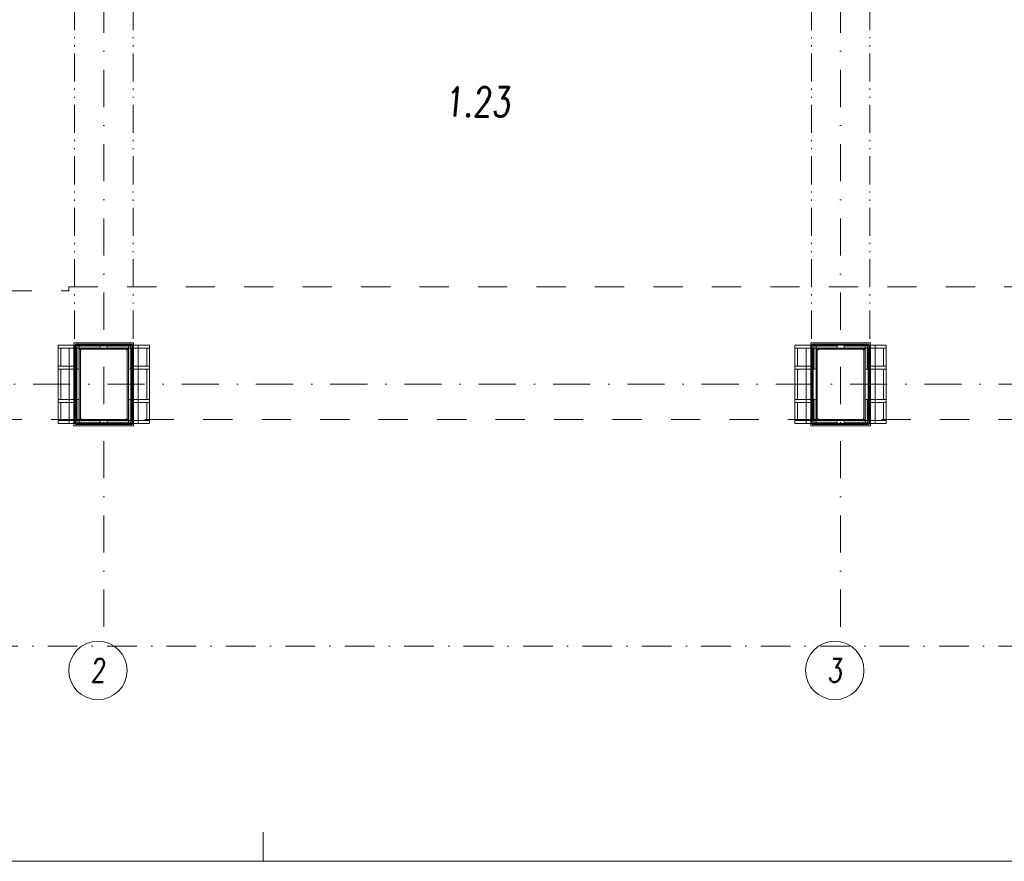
# Model space of a CAD drawing. Header units: millimetres. Extents: x 213386 to 459888, y 74252 to 208052.
# Tile 69 of 256: x 379307 to 387727, y 143652 to 150851. Entities that reach past the tile are written whole.
import ezdxf
from ezdxf.enums import TextEntityAlignment as Align

# ---------------------------------------------------------------- set-up
doc = ezdxf.new("R2010")
doc.units = ezdxf.units.MM
for name, pattern in [('ACAD_ISO12W100', [22, 12, -3, 0.5, -3, 0.5, -3]), ('DASHDOT', [25.4, 12.7, -6.35, 0, -6.35]), ('ČERCHOVANÁ', [25.4, 12.7, -6.35, 0, -6.35]), ('ČÁRKOVANÁ01-01', [2, 1, -1])]:
    doc.linetypes.add(name, pattern=pattern)
for name, color, linetype, lineweight in [('HU-slaba odstin sedi 254', 255, 'Continuous', 0), ('LEGENDA', 255, 'Continuous', 0), ('NAD', 255, 'ACAD_ISO12W100', 0), ('NOVÁ TENKÁ', 255, 'Continuous', 0), ('NOVÁ TLUSTÁ', 255, 'Continuous', 0), ('OSY', 255, 'Continuous', 0), ('POPIS2', 255, 'Continuous', 0), ('SLOUPY', 255, 'Continuous', 0), ('vzt-tenká', 2, 'Continuous', 20)]:
    doc.layers.add(name, color=color, linetype=linetype, lineweight=lineweight)
doc.layers.add('PLINE', color=255, linetype='Continuous', lineweight=0, plot=False)
doc.styles.add('CS-ROMANS', font='romans.shx', dxfattribs={"width": 0.75, "oblique": 5})

# ---------------------------------------------------------------- blocks, each defined once
blk = doc.blocks.new('A$C624924B7')
at = {"layer": 'HU-slaba odstin sedi 254'}
h = blk.add_hatch(color=256, dxfattribs=at)
h.dxf.hatch_style = 1
h.paths.add_polyline_path([(0.02, 0.191, 0.414214), (0.011, 0.2), (0, 0.2), (0, 0), (0.2, 0), (0.2, 0.011, 0.414214), (0.191, 0.02), (0.038, 0.02, -0.414214), (0.02, 0.038)])
for p, q in [((0, 0.2), (0.011, 0.2)), ((0, 0), (0, 0.2)), ((0.02, 0.191), (0.02, 0.038)), ((0.2, 0), (0, 0)), ((0.038, 0.02), (0.191, 0.02)), ((0.2, 0.011), (0.2, 0))]:
    blk.add_line(p, q)
for centre, radius, start, end in [((0.011, 0.191), 0.009, 0, 90), ((0.038, 0.038), 0.018, 180, 270), ((0.191, 0.011), 0.009, 0, 90)]:
    blk.add_arc(centre, radius, start, end)
blk = doc.blocks.new('ZESILENI SLOUPU')
at = {"layer": 'NOVÁ TENKÁ'}
for p, q in [((239458.5, 122788.1), (239458.5, 122943.1)), ((239531.5, 122943.1), (239531.5, 122298.1)), ((240121.5, 122968.1), (240121.5, 122298.1)), ((240194.5, 122788.1), (240194.5, 122943.1)), ((239458.5, 122503.1), (239458.5, 122763.1)), ((240194.5, 122503.1), (240194.5, 122763.1)), ((239458.5, 122323.1), (239458.5, 122478.1)), ((240194.5, 122323.1), (240194.5, 122478.1))]:
    blk.add_line(p, q, dxfattribs=at)
at = {"layer": 'NOVÁ TENKÁ', "ltscale": 150}
for p, q in [((239576.5, 122298.1), (239576.5, 122968.1)), ((240076.5, 122298.1), (240076.5, 122968.1))]:
    blk.add_line(p, q, dxfattribs=at)
at = {"layer": 'NOVÁ TENKÁ'}
for points in [[(240216.5, 122943.1), (239436.5, 122943.1), (239436.5, 122968.1), (240216.5, 122968.1)], [(239436.5, 122968.1), (239436.5, 122298.1), (239616.5, 122298.1), (239616.5, 122968.1)], [(239591.5, 122323.1), (239616.5, 122323.1), (239616.5, 122943.1), (239591.5, 122943.1)], [(240036.5, 122968.1), (240036.5, 122298.1), (240216.5, 122298.1), (240216.5, 122968.1)], [(240036.5, 122323.1), (240061.5, 122323.1), (240061.5, 122943.1), (240036.5, 122943.1)], [(240216.5, 122298.1), (239436.5, 122298.1), (239436.5, 122323.1), (240216.5, 122323.1)]]:
    blk.add_lwpolyline(points, close=True, dxfattribs=at)
for points in [[(239591.5, 122788.1), (239436.5, 122788.1), (239436.5, 122763.1), (239591.5, 122763.1)], [(240061.5, 122763.1), (240216.5, 122763.1), (240216.5, 122788.1), (240061.5, 122788.1)], [(239591.5, 122478.1), (239436.5, 122478.1), (239436.5, 122503.1), (239591.5, 122503.1)], [(240061.5, 122503.1), (240216.5, 122503.1), (240216.5, 122478.1), (240061.5, 122478.1)]]:
    blk.add_lwpolyline(points, dxfattribs=at)
at = {"layer": 'SLOUPY', "ltscale": 100}
blk.add_lwpolyline([(239626.5, 122923.1), (239626.5, 122343.1), (239636.5, 122333.1), (240016.5, 122333.1), (240026.5, 122343.1), (240026.5, 122923.1), (240016.5, 122933.1), (239636.5, 122933.1)], close=True, dxfattribs=at)
at = {"layer": 'NOVÁ TENKÁ'}
for p, xscale, yscale, rotation in [((239596.5, 122963.1), 1000, 1000, 270), ((240056.5, 122963.1), -1000.000000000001, 1000.000000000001, 90), ((239596.5, 122303.1), -1000, 1000, 270), ((240056.5, 122303.1), 1000.000000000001, 1000.000000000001, 90)]:
    blk.add_blockref('A$C624924B7', p, dxfattribs=dict(at, xscale=xscale, yscale=yscale, rotation=rotation))

msp = doc.modelspace()

# ---------------------------------------------------------------- linework, layer by layer
at = {"layer": 'LEGENDA', "ltscale": 20}
for centre in [(379976.638, 145285.095), (386276.638, 145285.095)]:
    msp.add_circle(centre, 250, dxfattribs=at)
at = {"layer": 'NAD', "linetype": 'DASHDOT', "ltscale": 20}
msp.add_lwpolyline([(374034.138, 169172.154), (399616.638, 169172.154), (399616.638, 145492.154), (374034.138, 145492.154)], dxfattribs=at)
at = {"layer": 'NAD', "ltscale": 20}
for points in [[(379776.638, 147682.154), (379776.638, 167232.154)], [(380276.638, 147682.154), (380276.638, 167232.154)], [(386076.638, 147682.154), (386076.638, 167232.154)], [(386576.638, 147682.154), (386576.638, 167232.154)]]:
    msp.add_lwpolyline(points, dxfattribs=at)
at = {"layer": 'NOVÁ TENKÁ', "linetype": 'ČÁRKOVANÁ01-01', "ltscale": 250}
for points in [[(399176.638, 166097.154), (379726.638, 166097.154), (379726.638, 166132.154), (375661.638, 166132.154), (375661.638, 148532.154), (379726.638, 148532.154), (379726.638, 148567.154), (392926.638, 148567.154), (392926.638, 148532.154), (396991.638, 148532.154), (396991.638, 152462.154), (398676.638, 152462.154), (398676.638, 152232.154), (399176.638, 152232.154)], [(399176.638, 148032.154), (398676.638, 148032.154), (398676.638, 147432.154), (392826.638, 147432.154), (392826.638, 148032.154), (392426.638, 148032.154), (392426.638, 147432.154), (386526.638, 147432.154), (386526.638, 148032.154), (386126.638, 148032.154), (386126.638, 147432.154), (380226.638, 147432.154), (380226.638, 148032.154), (379826.638, 148032.154), (379826.638, 147432.154), (373976.638, 147432.154), (373976.638, 148032.154), (373576.638, 148032.154), (373576.638, 147432.154), (373476.638, 147432.154), (373476.638, 152232.154)]]:
    msp.add_lwpolyline(points, dxfattribs=at)
at = {"layer": 'NOVÁ TLUSTÁ', "ltscale": 5}
for points in [[(379771.638, 147377.154), (380281.638, 147377.154), (380281.638, 148087.154), (379771.638, 148087.154)], [(379784.138, 147389.654), (380269.138, 147389.654), (380269.138, 148074.654), (379784.138, 148074.654)], [(379796.638, 147402.154), (380256.638, 147402.154), (380256.638, 148062.154), (379796.638, 148062.154)], [(386071.638, 147377.154), (386581.638, 147377.154), (386581.638, 148087.154), (386071.638, 148087.154)], [(386084.138, 147389.654), (386569.138, 147389.654), (386569.138, 148074.654), (386084.138, 148074.654)]]:
    msp.add_lwpolyline(points, close=True, dxfattribs=at)
at = {"layer": 'OSY', "linetype": 'ČERCHOVANÁ', "ltscale": 25}
for p, q in [((380026.638, 170109.563), (380026.638, 145530.044)), ((386326.638, 170109.563), (386326.638, 145530.044)), ((400063.194, 147732.154), (372424.222, 147732.154))]:
    msp.add_line(p, q, dxfattribs=at)
at = {"layer": 'vzt-tenká'}
for p, q in [((381388.036, 143902.119), (381388.036, 143652.119)), ((412888.036, 143652.119), (370888.036, 143652.119))]:
    msp.add_line(p, q, dxfattribs=at)

# ---------------------------------------------------------------- block references
at = {"layer": 'PLINE'}
for p in [(140200.115, 25099.06), (146500.115, 25099.06)]:
    msp.add_blockref('ZESILENI SLOUPU', p, dxfattribs=at)

# ---------------------------------------------------------------- texts
at = {"layer": 'LEGENDA', "ltscale": 20, "style": 'CS-ROMANS', "oblique": 5, "width": 0.75}
for s, p in [('2', (379976.638, 145285.095)), ('3', (386276.638, 145285.095))]:
    msp.add_text(s, height=200, dxfattribs=at).set_placement(p, align=Align.MIDDLE)
at = {"layer": 'POPIS2', "ltscale": 15, "style": 'CS-ROMANS', "oblique": 5, "width": 0.75}
msp.add_text('1.23', height=250, dxfattribs=at).set_placement((382939.77, 150023.585))

doc.saveas('drawing.dxf')
